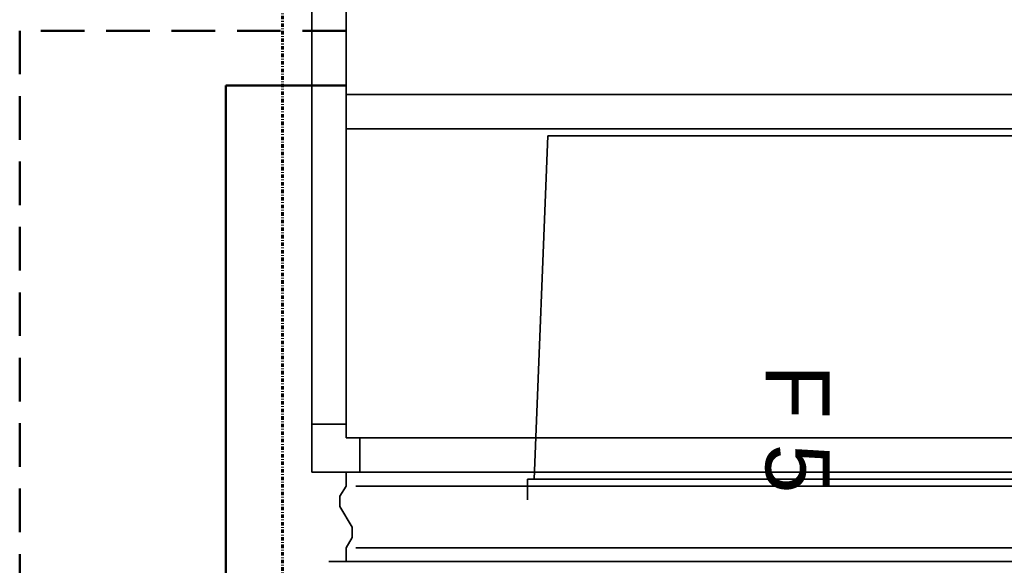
# Model space of a CAD drawing. Header units: millimetres. Extents: x -53858 to 733, y -20463 to 1307.
# Tile 21 of 256: x -51340 to -51197, y -16944 to -16865. Entities that reach past the tile are written whole.
import ezdxf

# ---------------------------------------------------------------- set-up
doc = ezdxf.new("R2010")
doc.units = ezdxf.units.MM
doc.linetypes.add('DASHDOT', pattern=[1, 0.5, -0.25, 0, -0.25])
doc.linetypes.add('DASHED', pattern=[19.05, 12.7, -6.35])
for name, color, linetype, lineweight in [('_HVAC_urzadzenia', 251, 'Continuous', 35), ('is_ct_centrale _zasilanie', 46, 'Continuous', 50), ('is_ct_centrale_powrot', 32, 'DASHED', 50), ('is_k_przewod_ciś_aranz', 234, 'DASHDOT', 40)]:
    doc.layers.add(name, color=color, linetype=linetype, lineweight=lineweight)
doc.styles.get("Standard").update_dxf_attribs({"font": 'arial.ttf'})

# ---------------------------------------------------------------- blocks, each defined once
blk = doc.blocks.new('A$C79602BCA')
for p, q in [((6300, 2433), (6300, 33)), ((6300, 58), (6300, 2408)), ((6430, 58), (6430, 2408)), ((5750, 2383), (5750, 83)), ((5800, 2383), (5800, 83)), ((6250, 2383), (6250, 83)), ((6320, 97), (6320, 2369)), ((6410, 97), (6410, 2369)), ((6310, 2112), (6310, 347)), ((5810, 2082), (5810, 377)), ((5810, 377), (6310, 357)), ((6310, 347), (6340, 347)), ((6300, 103), (6250, 103)), ((6380, 92), (6350, 74)), ((6395, 92), (6380, 92)), ((6410, 83), (6395, 92)), ((4700, 83), (5775, 83)), ((5775, 83), (4700, 83)), ((5775, 83), (6250, 83)), ((6250, 83), (5775, 83)), ((6230, 33), (6230, 83)), ((6320, 83), (6300, 83)), ((6335, 74), (6320, 83)), ((6350, 74), (6335, 74)), ((6430, 83), (6410, 83)), ((4650, 33), (5775, 33)), ((5775, 33), (4650, 33)), ((5775, 33), (6300, 33)), ((6300, 33), (5775, 33))]:
    blk.add_line(p, q)
blk.add_text('F 5', height=93).set_placement((6143, 694))

msp = doc.modelspace()

# ---------------------------------------------------------------- linework, layer by layer
at = {"layer": 'is_ct_centrale _zasilanie'}
for p, q in [((-51292.44, -16874.13), (-51309.96, -16874.13)), ((-51309.96, -16874.13), (-51309.96, -17232.7))]:
    msp.add_line(p, q, dxfattribs=at)
at = {"layer": 'is_ct_centrale_powrot', "ltscale": 0.5}
for p, q in [((-51292.44, -16866.13), (-51339.96, -16866.13)), ((-51339.96, -16866.13), (-51339.96, -17199.07))]:
    msp.add_line(p, q, dxfattribs=at)
at = {"layer": 'is_k_przewod_ciś_aranz', "lineweight": 60}
msp.add_line((-51301.71, -17303.37, 0), (-51301.71, -16742.02, 0), dxfattribs=at)

# ---------------------------------------------------------------- block references
at = {"layer": '_HVAC_urzadzenia', "xscale": 0.09999999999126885, "yscale": 0.09999999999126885, "zscale": 0.09999999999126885, "rotation": 270}
msp.add_blockref('A$C79602BCA', (-51300.74, -16300.43), dxfattribs=at)
msp.add_blockref('A$C79602BCA', (-51300.74, -16300.43), dxfattribs=at)

doc.saveas('drawing.dxf')
